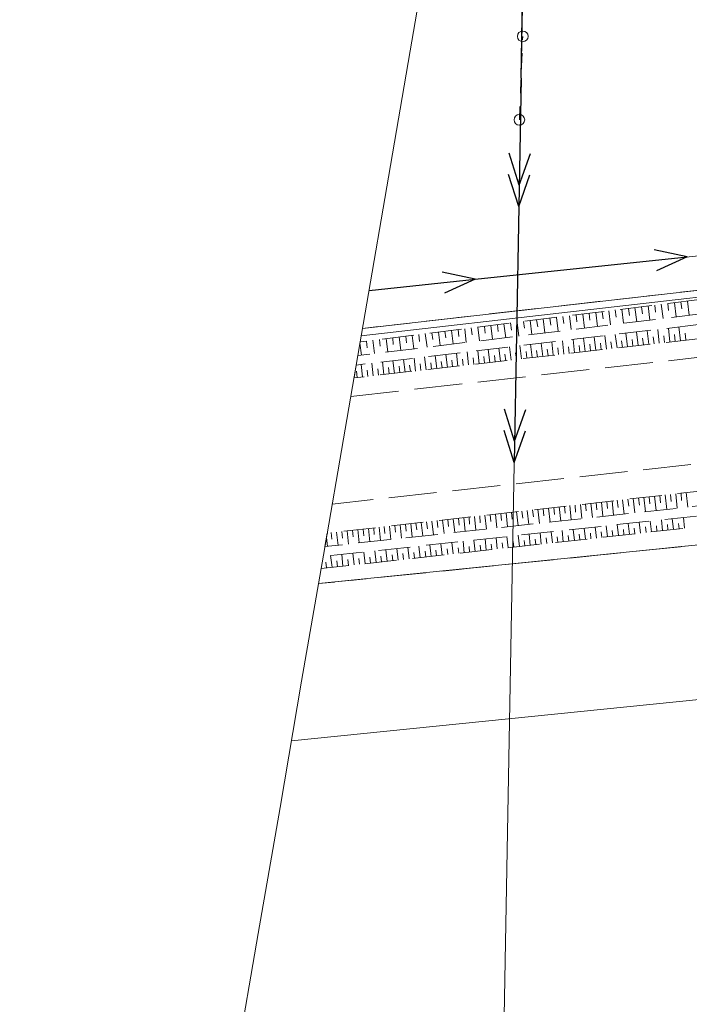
# Model space of a CAD drawing. Header units: metres. Extents: x 6524698 to 6533081, y 5883213 to 5896811.
# Tile 147 of 167: x 6526615 to 6526646, y 5895174 to 5895220. Entities that reach past the tile are written whole.
import ezdxf

# ---------------------------------------------------------------- set-up
doc = ezdxf.new("R2010")
doc.units = ezdxf.units.M
doc.header["$MEASUREMENT"] = 0
for name, pattern in [('mapa zasadnicza$0$1.5_0.75', [2.25, 1.5, -0.75]), ('mapa zasadnicza$0$2.25_0.75', [3, 2.25, -0.75]), ('mapa zasadnicza$0$219-1000', [0]), ('mapa zasadnicza$0$egkk-1000', [3, 2.25, -0.75]), ('mapa zasadnicza$0$egug-1000', [1.5, 0.75, -0.75]), ('mapa zasadnicza$0$suep_nn_1000', [0]), ('mapa zasadnicza$0$suep_sn_1000', [0]), ('mapa zasadnicza$0$supp_1000', [1.25, 0.625, -0.625])]:
    doc.linetypes.add(name, pattern=pattern)
doc.layers.get('0').update_dxf_attribs({"lineweight": 0})
for name, color, linetype in [('mapa zasadnicza$0$000 Inne (niezydentyfikowane)', 7, 'Continuous'), ('mapa zasadnicza$0$217-kontur klasyfikacyjny', 7, 'Continuous'), ('mapa zasadnicza$0$218-kontur użytku gruntowego', 7, 'Continuous'), ('mapa zasadnicza$0$219-działka ewidencyjna', 7, 'Continuous'), ('mapa zasadnicza$0$jezdnia', 7, 'Continuous'), ('mapa zasadnicza$0$przewód elektroenergetyczny niskiego napięcia', 7, 'Continuous'), ('mapa zasadnicza$0$przewód elektroenergetyczny średniego napięcia', 7, 'Continuous'), ('mapa zasadnicza$0$przewód telekomunikacyjny podziemny', 7, 'Continuous'), ('mapa zasadnicza$0$przewód wodociągowy', 7, 'Continuous'), ('mapa zasadnicza$0$Ramki i opis wydruku', 7, 'Continuous'), ('mapa zasadnicza$0$skarpa nieumocniona', 7, 'Continuous'), ('mapa zasadnicza$0$słup przewodów napowietrznych', 7, 'Continuous')]:
    doc.layers.add(name, color=color, linetype=linetype)

# ---------------------------------------------------------------- blocks, each defined once
blk = doc.blocks.new('mapa zasadnicza$0$SM05')
at = {"color": 0, "linetype": 'Continuous', "lineweight": 13}
blk.add_circle((0, 0), 0.25, dxfattribs=at)
blk = doc.blocks.new('mapa zasadnicza$0$SUEP1')
at = {"color": 0, "linetype": 'Continuous'}
for p, q in [((5, 0), (3.5, 0.5)), ((15, 0), (13.5, 0.5)), ((0, 0), (5, 0)), ((5, 0), (3.5, -0.5)), ((5, 0), (15, 0)), ((15, 0), (13.5, -0.5))]:
    blk.add_line(p, q, dxfattribs=at)
blk = doc.blocks.new('mapa zasadnicza$0$SUEP2')
at = {"color": 0, "linetype": 'Continuous'}
for p, q in [((5.027, 0), (3.527, 0.5)), ((6.027, 0), (4.527, 0.5)), ((17.027, 0), (15.527, 0.5)), ((18.027, 0), (16.527, 0.5)), ((0, 0), (6.027, 0)), ((5.027, 0), (3.527, -0.5)), ((6.027, 0), (4.527, -0.5)), ((6.027, 0), (18.027, 0)), ((17.027, 0), (15.527, -0.5)), ((18.027, 0), (16.527, -0.5))]:
    blk.add_line(p, q, dxfattribs=at)

msp = doc.modelspace()

# ---------------------------------------------------------------- linework, layer by layer
at = {"layer": 'mapa zasadnicza$0$000 Inne (niezydentyfikowane)', "color": 7, "linetype": 'Continuous', "lineweight": 13}
for p, q in [((6526644.22, 5895206.24), (6526644.26, 5895205.91)), ((6526644.53, 5895206.28), (6526644.61, 5895205.62)), ((6526644.84, 5895206.32), (6526644.88, 5895205.99)), ((6526645.14, 5895206.36), (6526645.23, 5895205.69)), ((6526645.45, 5895206.39), (6526645.49, 5895206.06)), ((6526645.76, 5895206.43), (6526645.84, 5895205.77)), ((6526646.06, 5895206.47), (6526646.11, 5895206.14)), ((6526646.37, 5895206.51), (6526646.45, 5895205.84)), ((6526640.53, 5895205.78), (6526640.57, 5895205.46)), ((6526640.84, 5895205.82), (6526640.92, 5895205.17)), ((6526641.15, 5895205.86), (6526641.19, 5895205.53)), ((6526641.46, 5895205.9), (6526641.54, 5895205.24)), ((6526641.76, 5895205.93), (6526641.8, 5895205.61)), ((6526642.07, 5895205.97), (6526642.15, 5895205.32)), ((6526642.38, 5895206.01), (6526642.42, 5895205.68)), ((6526642.68, 5895206.05), (6526642.77, 5895205.39)), ((6526642.99, 5895206.09), (6526643.03, 5895205.76)), ((6526643.3, 5895206.13), (6526643.38, 5895205.47)), ((6526643.61, 5895206.16), (6526643.65, 5895205.83)), ((6526643.91, 5895206.2), (6526644, 5895205.54)), ((6526636.85, 5895205.32), (6526636.89, 5895205)), ((6526637.15, 5895205.36), (6526637.23, 5895204.72)), ((6526637.46, 5895205.4), (6526637.5, 5895205.08)), ((6526637.77, 5895205.44), (6526637.85, 5895204.79)), ((6526638.08, 5895205.48), (6526638.12, 5895205.15)), ((6526638.38, 5895205.51), (6526638.46, 5895204.87)), ((6526638.69, 5895205.55), (6526638.73, 5895205.23)), ((6526639, 5895205.59), (6526639.08, 5895204.94)), ((6526639.3, 5895205.63), (6526639.35, 5895205.3)), ((6526639.61, 5895205.67), (6526639.69, 5895205.02)), ((6526639.92, 5895205.7), (6526639.96, 5895205.38)), ((6526640.23, 5895205.74), (6526640.31, 5895205.09)), ((6526633.16, 5895204.86), (6526633.2, 5895204.55)), ((6526633.47, 5895204.9), (6526633.55, 5895204.27)), ((6526633.77, 5895204.94), (6526633.81, 5895204.62)), ((6526634.08, 5895204.98), (6526634.16, 5895204.35)), ((6526634.39, 5895205.02), (6526634.43, 5895204.7)), ((6526634.7, 5895205.05), (6526634.78, 5895204.42)), ((6526635, 5895205.09), (6526635.04, 5895204.78)), ((6526635.31, 5895205.13), (6526635.39, 5895204.5)), ((6526635.62, 5895205.17), (6526635.66, 5895204.85)), ((6526635.93, 5895205.21), (6526636, 5895204.57)), ((6526636.23, 5895205.25), (6526636.27, 5895204.93)), ((6526636.54, 5895205.28), (6526636.62, 5895204.64)), ((6526642.57, 5895204.25), (6526642.5, 5895204.89)), ((6526643.07, 5895204.31), (6526642.99, 5895204.94)), ((6526643.56, 5895204.36), (6526643.49, 5895205)), ((6526644.06, 5895204.42), (6526643.99, 5895205.06)), ((6526644.56, 5895204.48), (6526644.48, 5895205.12)), ((6526645.05, 5895204.53), (6526644.98, 5895205.18)), ((6526645.3, 5895204.56), (6526645.27, 5895204.88)), ((6526645.55, 5895204.59), (6526645.48, 5895205.24)), ((6526645.8, 5895204.62), (6526645.76, 5895204.94)), ((6526646.05, 5895204.65), (6526645.97, 5895205.3)), ((6526646.3, 5895204.67), (6526646.26, 5895205)), ((6526631.017, 5895204.537), (6526631.09, 5895203.97)), ((6526631.32, 5895204.63), (6526631.36, 5895204.32)), ((6526631.62, 5895204.67), (6526631.7, 5895204.05)), ((6526631.93, 5895204.71), (6526631.97, 5895204.4)), ((6526632.24, 5895204.75), (6526632.32, 5895204.12)), ((6526632.55, 5895204.79), (6526632.58, 5895204.47)), ((6526632.85, 5895204.82), (6526632.93, 5895204.2)), ((6526638.59, 5895203.8), (6526638.52, 5895204.42)), ((6526639.09, 5895203.86), (6526639.02, 5895204.48)), ((6526639.59, 5895203.91), (6526639.52, 5895204.54)), ((6526640.08, 5895203.97), (6526640.01, 5895204.59)), ((6526640.58, 5895204.02), (6526640.51, 5895204.65)), ((6526641.08, 5895204.08), (6526641.01, 5895204.71)), ((6526641.33, 5895204.11), (6526641.29, 5895204.42)), ((6526641.58, 5895204.14), (6526641.5, 5895204.77)), ((6526641.82, 5895204.17), (6526641.79, 5895204.48)), ((6526642.07, 5895204.19), (6526642, 5895204.83)), ((6526642.32, 5895204.22), (6526642.29, 5895204.54)), ((6526642.82, 5895204.28), (6526642.78, 5895204.6)), ((6526643.32, 5895204.33), (6526643.28, 5895204.65)), ((6526643.81, 5895204.39), (6526643.78, 5895204.71)), ((6526644.31, 5895204.45), (6526644.27, 5895204.77)), ((6526644.81, 5895204.5), (6526644.77, 5895204.83)), ((6526634.62, 5895203.35), (6526634.55, 5895203.95)), ((6526635.12, 5895203.4), (6526635.05, 5895204.01)), ((6526635.61, 5895203.46), (6526635.54, 5895204.07)), ((6526636.11, 5895203.52), (6526636.04, 5895204.13)), ((6526636.61, 5895203.57), (6526636.54, 5895204.18)), ((6526637.1, 5895203.63), (6526637.03, 5895204.24)), ((6526637.35, 5895203.66), (6526637.32, 5895203.96)), ((6526637.6, 5895203.69), (6526637.53, 5895204.3)), ((6526637.85, 5895203.71), (6526637.81, 5895204.02)), ((6526638.1, 5895203.74), (6526638.03, 5895204.36)), ((6526638.35, 5895203.77), (6526638.31, 5895204.08)), ((6526638.84, 5895203.83), (6526638.81, 5895204.14)), ((6526639.34, 5895203.88), (6526639.3, 5895204.19)), ((6526639.84, 5895203.94), (6526639.8, 5895204.25)), ((6526640.33, 5895204), (6526640.3, 5895204.31)), ((6526640.83, 5895204.05), (6526640.79, 5895204.37)), ((6526631.14, 5895202.95), (6526631.07, 5895203.54)), ((6526631.64, 5895203.01), (6526631.57, 5895203.6)), ((6526632.13, 5895203.06), (6526632.07, 5895203.66)), ((6526632.63, 5895203.12), (6526632.56, 5895203.72)), ((6526633.13, 5895203.18), (6526633.06, 5895203.77)), ((6526633.38, 5895203.21), (6526633.34, 5895203.5)), ((6526633.62, 5895203.23), (6526633.56, 5895203.83)), ((6526633.87, 5895203.26), (6526633.84, 5895203.56)), ((6526634.12, 5895203.29), (6526634.05, 5895203.89)), ((6526634.37, 5895203.32), (6526634.34, 5895203.62)), ((6526634.87, 5895203.38), (6526634.83, 5895203.68)), ((6526635.36, 5895203.43), (6526635.33, 5895203.73)), ((6526635.86, 5895203.49), (6526635.83, 5895203.79)), ((6526636.36, 5895203.54), (6526636.32, 5895203.85)), ((6526636.85, 5895203.6), (6526636.82, 5895203.91)), ((6526630.89, 5895202.92), (6526630.86, 5895203.22)), ((6526631.39, 5895202.98), (6526631.35, 5895203.27)), ((6526631.88, 5895203.04), (6526631.85, 5895203.33)), ((6526632.38, 5895203.09), (6526632.35, 5895203.39)), ((6526632.88, 5895203.15), (6526632.85, 5895203.45)), ((6526645.82, 5895197.48), (6526645.89, 5895196.8)), ((6526646.07, 5895197.5), (6526646.1, 5895197.16)), ((6526646.31, 5895197.53), (6526646.39, 5895196.85)), ((6526641.59, 5895197), (6526641.63, 5895196.67)), ((6526641.84, 5895197.03), (6526641.92, 5895196.36)), ((6526642.09, 5895197.06), (6526642.13, 5895196.72)), ((6526642.34, 5895197.08), (6526642.41, 5895196.42)), ((6526642.59, 5895197.11), (6526642.63, 5895196.78)), ((6526642.84, 5895197.14), (6526642.91, 5895196.47)), ((6526643.08, 5895197.17), (6526643.12, 5895196.83)), ((6526643.33, 5895197.2), (6526643.41, 5895196.52)), ((6526643.58, 5895197.22), (6526643.62, 5895196.89)), ((6526643.83, 5895197.25), (6526643.91, 5895196.58)), ((6526644.08, 5895197.28), (6526644.12, 5895196.94)), ((6526644.33, 5895197.31), (6526644.4, 5895196.63)), ((6526644.58, 5895197.34), (6526644.61, 5895197)), ((6526644.82, 5895197.36), (6526644.9, 5895196.69)), ((6526645.07, 5895197.39), (6526645.11, 5895197.05)), ((6526645.32, 5895197.42), (6526645.4, 5895196.74)), ((6526645.57, 5895197.45), (6526645.61, 5895197.11)), ((6526637.62, 5895196.55), (6526637.66, 5895196.23)), ((6526637.87, 5895196.58), (6526637.94, 5895195.93)), ((6526638.12, 5895196.61), (6526638.15, 5895196.28)), ((6526638.36, 5895196.64), (6526638.44, 5895195.98)), ((6526638.61, 5895196.66), (6526638.65, 5895196.34)), ((6526638.86, 5895196.69), (6526638.94, 5895196.04)), ((6526639.11, 5895196.72), (6526639.15, 5895196.39)), ((6526639.36, 5895196.75), (6526639.43, 5895196.09)), ((6526639.61, 5895196.78), (6526639.64, 5895196.45)), ((6526639.86, 5895196.8), (6526639.93, 5895196.15)), ((6526640.1, 5895196.83), (6526640.14, 5895196.5)), ((6526640.35, 5895196.86), (6526640.43, 5895196.2)), ((6526640.6, 5895196.89), (6526640.64, 5895196.56)), ((6526640.85, 5895196.92), (6526640.92, 5895196.25)), ((6526641.1, 5895196.94), (6526641.13, 5895196.61)), ((6526641.35, 5895196.97), (6526641.42, 5895196.31)), ((6526633.4, 5895196.08), (6526633.47, 5895195.44)), ((6526633.64, 5895196.1), (6526633.68, 5895195.79)), ((6526633.89, 5895196.13), (6526633.96, 5895195.5)), ((6526634.14, 5895196.16), (6526634.18, 5895195.84)), ((6526634.39, 5895196.19), (6526634.46, 5895195.55)), ((6526634.64, 5895196.22), (6526634.67, 5895195.9)), ((6526634.89, 5895196.24), (6526634.96, 5895195.61)), ((6526635.13, 5895196.27), (6526635.17, 5895195.95)), ((6526635.38, 5895196.3), (6526635.46, 5895195.66)), ((6526635.63, 5895196.33), (6526635.67, 5895196.01)), ((6526635.88, 5895196.36), (6526635.95, 5895195.71)), ((6526636.13, 5895196.38), (6526636.16, 5895196.06)), ((6526636.38, 5895196.41), (6526636.45, 5895195.77)), ((6526636.63, 5895196.44), (6526636.66, 5895196.12)), ((6526636.87, 5895196.47), (6526636.95, 5895195.82)), ((6526637.12, 5895196.5), (6526637.16, 5895196.17)), ((6526637.37, 5895196.52), (6526637.44, 5895195.88)), ((6526643.65, 5895195.58), (6526643.6, 5895196.08)), ((6526644.17, 5895195.63), (6526644.11, 5895196.14)), ((6526644.69, 5895195.69), (6526644.63, 5895196.2)), ((6526645.2, 5895195.75), (6526645.15, 5895196.25)), ((6526645.72, 5895195.81), (6526645.66, 5895196.31)), ((6526645.98, 5895195.83), (6526645.95, 5895196.09)), ((6526646.24, 5895195.86), (6526646.18, 5895196.36)), ((6526629.67, 5895195.66), (6526629.7, 5895195.35)), ((6526629.92, 5895195.68), (6526629.99, 5895195.06)), ((6526630.17, 5895195.71), (6526630.2, 5895195.4)), ((6526630.41, 5895195.74), (6526630.48, 5895195.12)), ((6526630.66, 5895195.77), (6526630.7, 5895195.46)), ((6526630.91, 5895195.8), (6526630.98, 5895195.17)), ((6526631.16, 5895195.82), (6526631.2, 5895195.51)), ((6526631.41, 5895195.85), (6526631.48, 5895195.23)), ((6526631.66, 5895195.88), (6526631.69, 5895195.57)), ((6526631.91, 5895195.91), (6526631.98, 5895195.28)), ((6526632.15, 5895195.94), (6526632.19, 5895195.62)), ((6526632.4, 5895195.96), (6526632.47, 5895195.33)), ((6526632.65, 5895195.99), (6526632.69, 5895195.68)), ((6526632.9, 5895196.02), (6526632.97, 5895195.39)), ((6526633.15, 5895196.05), (6526633.18, 5895195.73)), ((6526639.52, 5895195.12), (6526639.46, 5895195.64)), ((6526640.04, 5895195.17), (6526639.98, 5895195.69)), ((6526640.55, 5895195.23), (6526640.5, 5895195.75)), ((6526641.07, 5895195.29), (6526641.01, 5895195.81)), ((6526641.59, 5895195.35), (6526641.53, 5895195.86)), ((6526641.84, 5895195.37), (6526641.82, 5895195.63)), ((6526642.1, 5895195.4), (6526642.05, 5895195.92)), ((6526642.36, 5895195.43), (6526642.33, 5895195.69)), ((6526642.62, 5895195.46), (6526642.56, 5895195.97)), ((6526642.88, 5895195.49), (6526642.85, 5895195.75)), ((6526643.14, 5895195.52), (6526643.08, 5895196.03)), ((6526643.39, 5895195.55), (6526643.37, 5895195.8)), ((6526643.91, 5895195.6), (6526643.88, 5895195.86)), ((6526644.43, 5895195.66), (6526644.4, 5895195.92)), ((6526644.94, 5895195.72), (6526644.92, 5895195.97)), ((6526645.46, 5895195.78), (6526645.43, 5895196.03)), ((6526629.443, 5895195.427), (6526629.49, 5895195.01)), ((6526635.39, 5895194.66), (6526635.33, 5895195.19)), ((6526635.9, 5895194.71), (6526635.85, 5895195.25)), ((6526636.42, 5895194.77), (6526636.36, 5895195.3)), ((6526636.94, 5895194.83), (6526636.88, 5895195.36)), ((6526637.45, 5895194.89), (6526637.4, 5895195.41)), ((6526637.71, 5895194.92), (6526637.68, 5895195.18)), ((6526637.97, 5895194.94), (6526637.91, 5895195.47)), ((6526638.23, 5895194.97), (6526638.2, 5895195.24)), ((6526638.49, 5895195), (6526638.43, 5895195.53)), ((6526638.75, 5895195.03), (6526638.72, 5895195.29)), ((6526639, 5895195.06), (6526638.95, 5895195.58)), ((6526639.26, 5895195.09), (6526639.23, 5895195.35)), ((6526639.78, 5895195.14), (6526639.75, 5895195.41)), ((6526640.29, 5895195.2), (6526640.27, 5895195.46)), ((6526640.81, 5895195.26), (6526640.78, 5895195.52)), ((6526641.33, 5895195.32), (6526641.3, 5895195.58)), ((6526630.74, 5895194.14), (6526630.68, 5895194.69)), ((6526631.26, 5895194.2), (6526631.19, 5895194.74)), ((6526631.77, 5895194.25), (6526631.71, 5895194.8)), ((6526632.29, 5895194.31), (6526632.23, 5895194.85)), ((6526632.81, 5895194.37), (6526632.74, 5895194.91)), ((6526633.32, 5895194.43), (6526633.26, 5895194.97)), ((6526633.58, 5895194.46), (6526633.55, 5895194.73)), ((6526633.84, 5895194.48), (6526633.78, 5895195.02)), ((6526634.1, 5895194.51), (6526634.07, 5895194.78)), ((6526634.35, 5895194.54), (6526634.3, 5895195.08)), ((6526634.61, 5895194.57), (6526634.58, 5895194.84)), ((6526634.87, 5895194.6), (6526634.81, 5895195.13)), ((6526635.13, 5895194.63), (6526635.1, 5895194.9)), ((6526635.65, 5895194.69), (6526635.62, 5895194.95)), ((6526636.16, 5895194.74), (6526636.13, 5895195.01)), ((6526636.68, 5895194.8), (6526636.65, 5895195.07)), ((6526637.2, 5895194.86), (6526637.17, 5895195.12)), ((6526629.45, 5895194), (6526629.42, 5895194.27)), ((6526629.71, 5895194.03), (6526629.64, 5895194.58)), ((6526629.96, 5895194.05), (6526629.93, 5895194.33)), ((6526630.22, 5895194.08), (6526630.16, 5895194.63)), ((6526630.48, 5895194.11), (6526630.45, 5895194.39)), ((6526631, 5895194.17), (6526630.97, 5895194.44)), ((6526631.51, 5895194.23), (6526631.48, 5895194.5)), ((6526632.03, 5895194.28), (6526632, 5895194.56)), ((6526632.55, 5895194.34), (6526632.52, 5895194.61)), ((6526633.06, 5895194.4), (6526633.03, 5895194.67))]:
    msp.add_line(p, q, dxfattribs=at)
at = {"layer": 'mapa zasadnicza$0$217-kontur klasyfikacyjny', "color": 92, "linetype": 'mapa zasadnicza$0$egkk-1000', "lineweight": 18, "flags": 128}
for points in [[(6526631.135, 5895205.225), (6526729.78, 5895216.44)], [(6526649.03, 5895195.3), (6526629.069, 5895193.264)]]:
    msp.add_lwpolyline(points, dxfattribs=at)
at = {"layer": 'mapa zasadnicza$0$218-kontur użytku gruntowego', "color": 3, "linetype": 'mapa zasadnicza$0$egug-1000', "lineweight": 18, "flags": 128}
for points in [[(6526631.135, 5895205.225), (6526729.78, 5895216.44)], [(6526629.069, 5895193.264), (6526649.03, 5895195.3)]]:
    msp.add_lwpolyline(points, dxfattribs=at)
at = {"layer": 'mapa zasadnicza$0$219-działka ewidencyjna', "color": 7, "linetype": 'mapa zasadnicza$0$219-1000', "lineweight": 18, "flags": 128}
for points in [[(6526734.629, 5895216.987), (6526631.135, 5895205.22)], [(6526629.069, 5895193.264), (6526649.03, 5895195.3)]]:
    msp.add_lwpolyline(points, dxfattribs=at)
at = {"layer": 'mapa zasadnicza$0$jezdnia', "color": 7, "linetype": 'mapa zasadnicza$0$2.25_0.75', "lineweight": 18, "flags": 128}
for points in [[(6526630.585, 5895202.037), (6526653.37, 5895204.6), (6526672.87, 5895206.72), (6526694.54, 5895208.97), (6526733.943, 5895212.971)], [(6526733.065, 5895207.891), (6526705.36, 5895205.06), (6526695.4, 5895203.96), (6526683.52, 5895202.78), (6526673.1, 5895201.79), (6526653.77, 5895199.65), (6526629.714, 5895196.997)]]:
    msp.add_lwpolyline(points, dxfattribs=at)
at = {"layer": 'mapa zasadnicza$0$przewód elektroenergetyczny niskiego napięcia', "color": 1, "linetype": 'mapa zasadnicza$0$suep_nn_1000', "lineweight": 18, "flags": 128}
msp.add_lwpolyline([(6526631.442, 5895207.006), (6526668.29, 5895210.88)], dxfattribs=at)
at = {"layer": 'mapa zasadnicza$0$przewód elektroenergetyczny średniego napięcia', "color": 1, "linetype": 'mapa zasadnicza$0$suep_sn_1000', "lineweight": 18, "flags": 128}
for points in [[(6526638.57, 5895216.96), (6526639.224, 5895252.196)], [(6526639.224, 5895252.196), (6526638.57, 5895216.96)], [(6526636.62, 5895109.22), (6526638.57, 5895216.96)]]:
    msp.add_lwpolyline(points, dxfattribs=at)
at = {"layer": 'mapa zasadnicza$0$przewód telekomunikacyjny podziemny', "color": 30, "linetype": 'Continuous', "lineweight": 18, "flags": 128}
msp.add_lwpolyline([(6526695.27, 5895211.36), (6526679.22, 5895209.83), (6526651.8, 5895207.26), (6526631.076, 5895204.879)], dxfattribs=at)
at = {"layer": 'mapa zasadnicza$0$przewód wodociągowy', "color": 5, "linetype": 'Continuous', "lineweight": 18, "flags": 128}
msp.add_lwpolyline([(6526677.27, 5895190.91), (6526676.1, 5895190.77), (6526657.09, 5895188.87), (6526627.803, 5895185.899)], dxfattribs=at)
at = {"layer": 'mapa zasadnicza$0$Ramki i opis wydruku', "color": 7, "linetype": 'Continuous', "lineweight": 13, "flags": 128}
msp.add_lwpolyline([(6526615.06, 5895111.88), (6526616.08, 5895117.79), (6526617.09, 5895123.7), (6526618.11, 5895129.61), (6526619.13, 5895135.51), (6526620.15, 5895141.42), (6526621.16, 5895147.33), (6526622.18, 5895153.24), (6526623.2, 5895159.15), (6526624.22, 5895165.06), (6526625.23, 5895170.96), (6526626.25, 5895176.87), (6526627.27, 5895182.78), (6526628.28, 5895188.69), (6526629.3, 5895194.6), (6526630.32, 5895200.5), (6526631.34, 5895206.41), (6526632.35, 5895212.32), (6526633.37, 5895218.23), (6526634.39, 5895224.14)], dxfattribs=at)
at = {"layer": 'mapa zasadnicza$0$skarpa nieumocniona', "color": 7, "linetype": 'mapa zasadnicza$0$1.5_0.75', "lineweight": 18, "flags": 128}
for points in [[(6526734.35, 5895215.34), (6526694.45, 5895210.95), (6526672.84, 5895208.78), (6526653.04, 5895206.64), (6526630.92, 5895203.95), (6526631.03, 5895204.6), (6526653.04, 5895207.34), (6526672.66, 5895209.35), (6526694.36, 5895211.53), (6526734.45, 5895215.96)], [(6526734.35, 5895215.34), (6526694.45, 5895210.95), (6526672.84, 5895208.78), (6526653.04, 5895206.64), (6526630.92, 5895203.95), (6526631.03, 5895204.6), (6526653.04, 5895207.34), (6526672.66, 5895209.35), (6526694.36, 5895211.53), (6526734.45, 5895215.96)], [(6526734.12, 5895214), (6526694.46, 5895209.76), (6526672.94, 5895207.74), (6526653.22, 5895205.46), (6526630.74, 5895202.91), (6526630.84, 5895203.51), (6526653.14, 5895206.14), (6526672.88, 5895208.49), (6526694.47, 5895210.61), (6526734.26, 5895214.81)], [(6526734.12, 5895214), (6526694.46, 5895209.76), (6526672.94, 5895207.74), (6526653.22, 5895205.46), (6526630.74, 5895202.91), (6526630.84, 5895203.51), (6526653.14, 5895206.14), (6526672.88, 5895208.49), (6526694.47, 5895210.61), (6526734.26, 5895214.81)], [(6526673.65, 5895200.48), (6526673.83, 5895199.39), (6526673.28, 5895198.9), (6526670.16, 5895199.3), (6526654.4, 5895196.77), (6526629.19, 5895193.97), (6526629.29, 5895194.54), (6526654.27, 5895197.24), (6526670.14, 5895199.75), (6526673.3, 5895199.73), (6526673.29, 5895200.05), (6526670.07, 5895200.18), (6526654.21, 5895197.7), (6526629.37, 5895195), (6526629.48, 5895195.63), (6526654.19, 5895198.42), (6526670.09, 5895200.6), (6526673, 5895200.81)], [(6526673.65, 5895200.48), (6526673.83, 5895199.39), (6526673.28, 5895198.9), (6526670.16, 5895199.3), (6526654.4, 5895196.77), (6526629.19, 5895193.97), (6526629.29, 5895194.54), (6526654.27, 5895197.24), (6526670.14, 5895199.75), (6526673.3, 5895199.73), (6526673.29, 5895200.05), (6526670.07, 5895200.18), (6526654.21, 5895197.7), (6526629.37, 5895195), (6526629.48, 5895195.63), (6526654.19, 5895198.42), (6526670.09, 5895200.6), (6526673, 5895200.81)]]:
    msp.add_lwpolyline(points, close=True, dxfattribs=at)
at = {"layer": 'mapa zasadnicza$0$słup przewodów napowietrznych', "color": 7, "linetype": 'mapa zasadnicza$0$supp_1000', "lineweight": 18, "flags": 128}
msp.add_lwpolyline([(6526638.49, 5895215), (6526638.65, 5895218.91)], dxfattribs=at)

# ---------------------------------------------------------------- block references
at = {"layer": 'mapa zasadnicza$0$przewód elektroenergetyczny niskiego napięcia', "color": 1, "linetype": 'Continuous', "lineweight": 18, "rotation": 6.002000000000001}
msp.add_blockref('mapa zasadnicza$0$SUEP1', (6526631.442, 5895207.006), dxfattribs=at)
at = {"layer": 'mapa zasadnicza$0$przewód elektroenergetyczny średniego napięcia', "color": 1, "linetype": 'Continuous', "lineweight": 18}
for rotation in [88.93700000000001, 268.963]:
    msp.add_blockref('mapa zasadnicza$0$SUEP2', (6526638.57, 5895216.96), dxfattribs=dict(at, rotation=rotation))
at = {"layer": 'mapa zasadnicza$0$słup przewodów napowietrznych', "color": 7, "linetype": 'Continuous', "lineweight": 18}
for p in [(6526638.65, 5895218.91), (6526638.49, 5895215)]:
    msp.add_blockref('mapa zasadnicza$0$SM05', p, dxfattribs=at)

doc.saveas('drawing.dxf')
